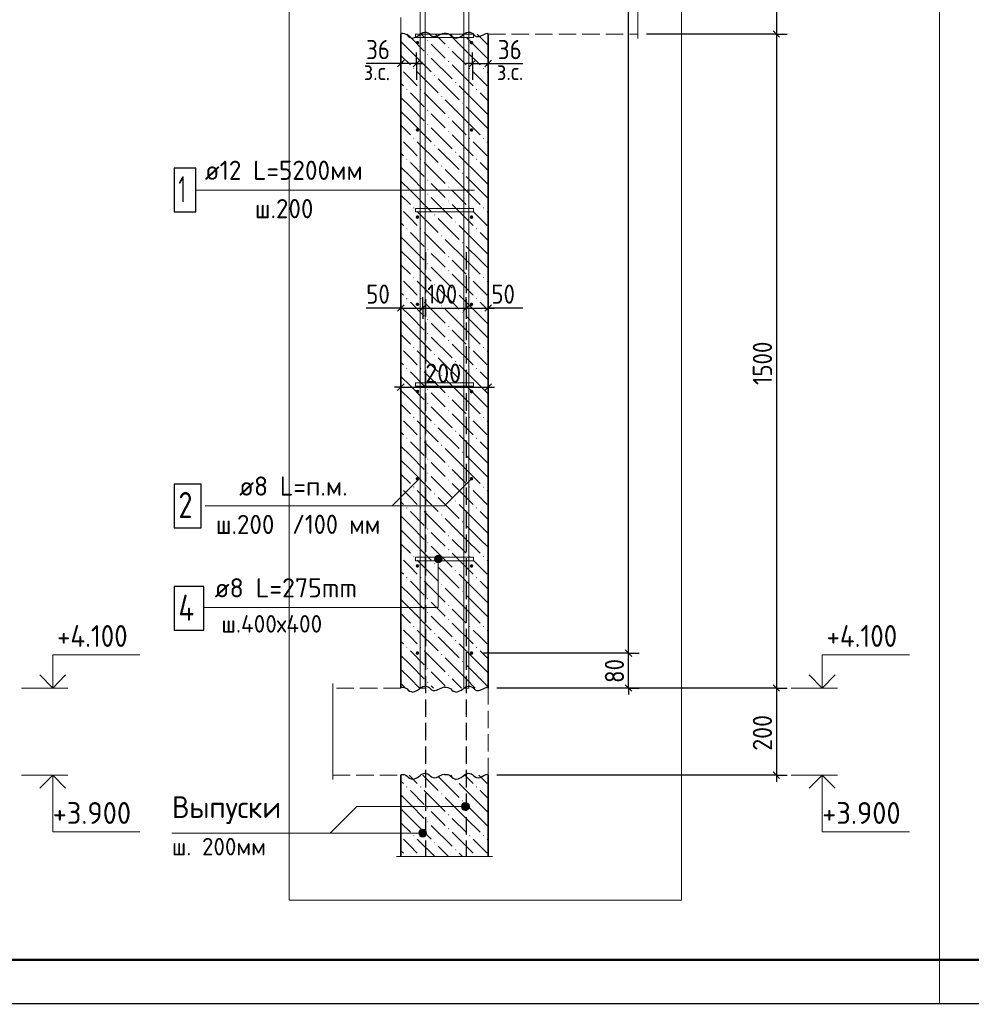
# Model space of a CAD drawing. Header units: millimetres. Extents: x 0 to 50400, y -12 to 35652.
# Tile 3 of 21: x 11566 to 24662, y -12 to 13538. Entities that reach past the tile are written whole.
import ezdxf

# ---------------------------------------------------------------- set-up
doc = ezdxf.new("R2010")
doc.units = ezdxf.units.MM
doc.linetypes.add('______2', pattern=[324, 240, -84])
for name, color, linetype, lineweight in [('Standard', 7, 'Continuous', 25), ('Высотные отметки', 7, 'Continuous', 25), ('ЖБ Лестница', 52, 'Continuous', 25), ('ЖБ Перекрытие верхний уровень', 7, 'Continuous', 35), ('ЖБ Стена верхний уровень', 7, 'Continuous', 35), ('Позиционная метка диаметр_ шаг', 7, 'Continuous', 13), ('Позиционная метка линия выноска', 7, 'Continuous', 13), ('Позиционная метка номер позиции', 7, 'Continuous', 13), ('Примечания', 7, 'Continuous', 13)]:
    doc.layers.add(name, color=color, linetype=linetype, lineweight=lineweight)
doc.layers.add('Размерная выноска', color=7, linetype='Continuous')
for name, color, linetype, true_color in [('Стена фоновая арматура У1', 7, '______2', 0xa0a0a0), ('Стена фоновая арматура Х1', 7, '______2', 0xa0a0a0), ('Стена фоновая затяжка С-обр.', 7, '______2', 0xa0a0a0)]:
    doc.layers.add(name, color=color, linetype=linetype, true_color=true_color)
doc.styles.add('ISOCPEUR', font='txt')

msp = doc.modelspace()

# ---------------------------------------------------------------- hatches: boundary and pattern name
at = {"layer": 'ЖБ Стена верхний уровень', "linetype": 'Continuous', "lineweight": 18, "transparency": 33554687}
for points in [[(17664, 13341), (17662, 13339), (17660, 13341)], [(17174, 13251), (17182, 13259), (17190, 13251), (17182, 13243)], [(17462, 13155), (17470, 13163), (17478, 13155), (17470, 13147)], [(17174, 13059), (17182, 13067), (17190, 13059), (17182, 13051)], [(16982, 12867), (16990, 12875), (16998, 12867), (16990, 12859)], [(17462, 12963), (17470, 12971), (17478, 12963), (17470, 12955)], [(17750, 12867), (17758, 12875), (17766, 12867), (17758, 12859)], [(17942, 12867), (17950, 12875), (17958, 12867), (17950, 12859)], [(17270, 12771), (17278, 12779), (17286, 12771), (17278, 12763)], [(17558, 12675), (17566, 12683), (17574, 12675), (17566, 12667)], [(16886, 12579), (16894, 12587), (16902, 12579), (16894, 12571)], [(17078, 12579), (17086, 12587), (17094, 12579), (17086, 12571)], [(17366, 12483), (17374, 12491), (17382, 12483), (17374, 12475)], [(17846, 12579), (17854, 12587), (17862, 12579), (17854, 12571)], [(17654, 12387), (17662, 12395), (17670, 12387), (17662, 12379)], [(17174, 12291), (17182, 12299), (17190, 12291), (17182, 12283)], [(17462, 12195), (17470, 12203), (17478, 12195), (17470, 12187)], [(17174, 12099), (17182, 12107), (17190, 12099), (17182, 12091)], [(17462, 12003), (17470, 12011), (17478, 12003), (17470, 11995)], [(16982, 11907), (16990, 11915), (16998, 11907), (16990, 11899)], [(17270, 11811), (17278, 11819), (17286, 11811), (17278, 11803)], [(17750, 11907), (17758, 11915), (17766, 11907), (17758, 11899)], [(17942, 11907), (17950, 11915), (17958, 11907), (17950, 11899)], [(17558, 11715), (17566, 11723), (17574, 11715), (17566, 11707)], [(16886, 11619), (16894, 11627), (16902, 11619), (16894, 11611)], [(17078, 11619), (17086, 11627), (17094, 11619), (17086, 11611)], [(17366, 11523), (17374, 11531), (17382, 11523), (17374, 11515)], [(17846, 11619), (17854, 11627), (17862, 11619), (17854, 11611)], [(17654, 11427), (17662, 11435), (17670, 11427), (17662, 11419)], [(17174, 11331), (17182, 11339), (17190, 11331), (17182, 11323)], [(17174, 11139), (17182, 11147), (17190, 11139), (17182, 11131)], [(17462, 11235), (17470, 11243), (17478, 11235), (17470, 11227)], [(17462, 11043), (17470, 11051), (17478, 11043), (17470, 11035)], [(16982, 10947), (16990, 10955), (16998, 10947), (16990, 10939)], [(17270, 10851), (17278, 10859), (17286, 10851), (17278, 10843)], [(17750, 10947), (17758, 10955), (17766, 10947), (17758, 10939)], [(17942, 10947), (17950, 10955), (17958, 10947), (17950, 10939)], [(17558, 10755), (17566, 10763), (17574, 10755), (17566, 10747)], [(16886, 10659), (16894, 10667), (16902, 10659), (16894, 10651)], [(17078, 10659), (17086, 10667), (17094, 10659), (17086, 10651)], [(17366, 10563), (17374, 10571), (17382, 10563), (17374, 10555)], [(17846, 10659), (17854, 10667), (17862, 10659), (17854, 10651)], [(17654, 10467), (17662, 10475), (17670, 10467), (17662, 10459)], [(17174, 10371), (17182, 10379), (17190, 10371), (17182, 10363)], [(17174, 10179), (17182, 10187), (17190, 10179), (17182, 10171)], [(17462, 10275), (17470, 10283), (17478, 10275), (17470, 10267)], [(17462, 10083), (17470, 10091), (17478, 10083), (17470, 10075)], [(16982, 9987), (16990, 9995), (16998, 9987), (16990, 9979)], [(17270, 9891), (17278, 9899), (17286, 9891), (17278, 9883)], [(17750, 9987), (17758, 9995), (17766, 9987), (17758, 9979)], [(17942, 9987), (17950, 9995), (17958, 9987), (17950, 9979)], [(17558, 9795), (17566, 9803), (17574, 9795), (17566, 9787)], [(16886, 9699), (16894, 9707), (16902, 9699), (16894, 9691)], [(17078, 9699), (17086, 9707), (17094, 9699), (17086, 9691)], [(17846, 9699), (17854, 9707), (17862, 9699), (17854, 9691)], [(17366, 9603), (17374, 9611), (17382, 9603), (17374, 9595)], [(17654, 9507), (17662, 9515), (17670, 9507), (17662, 9499)], [(17174, 9411), (17182, 9419), (17190, 9411), (17182, 9403)], [(17174, 9219), (17182, 9227), (17190, 9219), (17182, 9211)], [(17462, 9315), (17470, 9323), (17478, 9315), (17470, 9307)], [(17462, 9123), (17470, 9131), (17478, 9123), (17470, 9115)], [(16982, 9027), (16990, 9035), (16998, 9027), (16990, 9019)], [(17750, 9027), (17758, 9035), (17766, 9027), (17758, 9019)], [(17942, 9027), (17950, 9035), (17958, 9027), (17950, 9019)], [(17270, 8931), (17278, 8939), (17286, 8931), (17278, 8923)], [(17558, 8835), (17566, 8843), (17574, 8835), (17566, 8827)], [(16886, 8739), (16894, 8747), (16902, 8739), (16894, 8731)], [(17078, 8739), (17086, 8747), (17094, 8739), (17086, 8731)], [(17846, 8739), (17854, 8747), (17862, 8739), (17854, 8731)], [(17366, 8643), (17374, 8651), (17382, 8643), (17374, 8635)], [(17654, 8547), (17662, 8555), (17670, 8547), (17662, 8539)], [(17174, 8451), (17182, 8459), (17190, 8451), (17182, 8443)], [(17174, 8259), (17182, 8267), (17190, 8259), (17182, 8251)], [(17462, 8355), (17470, 8363), (17478, 8355), (17470, 8347)], [(17462, 8163), (17470, 8171), (17478, 8163), (17470, 8155)], [(16982, 8067), (16990, 8075), (16998, 8067), (16990, 8059)], [(17750, 8067), (17758, 8075), (17766, 8067), (17758, 8059)], [(17942, 8067), (17950, 8075), (17958, 8067), (17950, 8059)], [(17270, 7971), (17278, 7979), (17286, 7971), (17278, 7963)], [(17558, 7875), (17566, 7883), (17574, 7875), (17566, 7867)], [(16886, 7779), (16894, 7787), (16902, 7779), (16894, 7771)], [(17078, 7779), (17086, 7787), (17094, 7779), (17086, 7771)], [(17846, 7779), (17854, 7787), (17862, 7779), (17854, 7771)], [(17366, 7683), (17374, 7691), (17382, 7683), (17374, 7675)], [(17654, 7587), (17662, 7595), (17670, 7587), (17662, 7579)], [(17174, 7491), (17182, 7499), (17190, 7491), (17182, 7483)], [(17462, 7395), (17470, 7403), (17478, 7395), (17470, 7387)], [(17174, 7299), (17182, 7307), (17190, 7299), (17182, 7291)], [(17462, 7203), (17470, 7211), (17478, 7203), (17470, 7195)], [(16982, 7107), (16990, 7115), (16998, 7107), (16990, 7099)], [(17750, 7107), (17758, 7115), (17766, 7107), (17758, 7099)], [(17942, 7107), (17950, 7115), (17958, 7107), (17950, 7099)], [(17270, 7011), (17278, 7019), (17286, 7011), (17278, 7003)], [(17558, 6915), (17566, 6923), (17574, 6915), (17566, 6907)], [(16886, 6819), (16894, 6827), (16902, 6819), (16894, 6811)], [(17078, 6819), (17086, 6827), (17094, 6819), (17086, 6811)], [(17846, 6819), (17854, 6827), (17862, 6819), (17854, 6811)], [(17366, 6723), (17374, 6731), (17382, 6723), (17374, 6715)], [(17174, 6531), (17182, 6539), (17190, 6531), (17182, 6523)], [(17654, 6627), (17662, 6635), (17670, 6627), (17662, 6619)], [(17462, 6435), (17470, 6443), (17478, 6435), (17470, 6427)], [(17174, 6339), (17182, 6347), (17190, 6339), (17182, 6331)], [(17462, 6243), (17470, 6251), (17478, 6243), (17470, 6235)], [(16982, 6147), (16990, 6155), (16998, 6147), (16990, 6139)], [(17750, 6147), (17758, 6155), (17766, 6147), (17758, 6139)], [(17942, 6147), (17950, 6155), (17958, 6147), (17950, 6139)], [(17270, 6051), (17278, 6059), (17286, 6051), (17278, 6043)], [(17558, 5955), (17566, 5963), (17574, 5955), (17566, 5947)], [(16886, 5859), (16894, 5867), (16902, 5859), (16894, 5851)], [(17078, 5859), (17086, 5867), (17094, 5859), (17086, 5851)], [(17846, 5859), (17854, 5867), (17862, 5859), (17854, 5851)], [(17366, 5763), (17374, 5771), (17382, 5763), (17374, 5755)], [(17174, 5571), (17182, 5579), (17190, 5571), (17182, 5563)], [(17654, 5667), (17662, 5675), (17670, 5667), (17662, 5659)], [(17462, 5475), (17470, 5483), (17478, 5475), (17470, 5467)], [(17174, 5379), (17182, 5387), (17190, 5379), (17182, 5371)], [(17462, 5283), (17470, 5291), (17478, 5283), (17470, 5275)], [(16982, 5187), (16990, 5195), (16998, 5187), (16990, 5179)], [(17750, 5187), (17758, 5195), (17766, 5187), (17758, 5179)], [(17942, 5187), (17950, 5195), (17958, 5187), (17950, 5179)], [(17270, 5091), (17278, 5099), (17286, 5091), (17278, 5083)], [(16886, 4899), (16894, 4907), (16902, 4899), (16894, 4891)], [(17078, 4899), (17086, 4907), (17094, 4899), (17086, 4891)], [(17558, 4995), (17566, 5003), (17574, 4995), (17566, 4987)], [(17846, 4899), (17854, 4907), (17862, 4899), (17854, 4891)], [(17366, 4803), (17374, 4811), (17382, 4803), (17374, 4795)], [(17174, 4611), (17182, 4619), (17190, 4611), (17182, 4603)], [(17654, 4707), (17662, 4715), (17670, 4707), (17662, 4699)], [(17462, 4515), (17470, 4523), (17478, 4515), (17470, 4507)], [(17174, 4419), (17182, 4427), (17190, 4419), (17182, 4411)], [(16886, 2979), (16894, 2987), (16902, 2979), (16894, 2971)], [(17078, 2979), (17086, 2987), (17094, 2979), (17086, 2971)], [(17558, 3075), (17566, 3083), (17574, 3075), (17566, 3067)], [(17846, 2979), (17854, 2987), (17862, 2979), (17854, 2971)], [(17366, 2883), (17374, 2891), (17382, 2883), (17374, 2875)], [(17654, 2787), (17662, 2795), (17670, 2787), (17662, 2779)], [(17174, 2691), (17182, 2699), (17190, 2691), (17182, 2683)], [(17462, 2595), (17470, 2603), (17478, 2595), (17470, 2587)], [(17174, 2499), (17182, 2507), (17190, 2499), (17182, 2491)], [(16982, 2307), (16990, 2315), (16998, 2307), (16990, 2299)], [(17462, 2403), (17470, 2411), (17478, 2403), (17470, 2395)], [(17750, 2307), (17758, 2315), (17766, 2307), (17758, 2299)], [(17942, 2307), (17950, 2315), (17958, 2307), (17950, 2299)], [(17270, 2211), (17278, 2219), (17286, 2211), (17278, 2203)], [(17558, 2115), (17566, 2123), (17574, 2115), (17566, 2107)], [(16887, 2020), (16894, 2027), (16901, 2020)], [(17079, 2020), (17086, 2027), (17093, 2020)], [(17847, 2020), (17854, 2027), (17861, 2020)]]:
    msp.add_hatch(color=7, dxfattribs=at).paths.add_polyline_path(points, flags=16)
at = {"layer": 'Позиционная метка линия выноска', "linetype": 'Continuous', "lineweight": 13, "transparency": 33554687}
for points in [[(17273, 6117), (17381, 6117), (17373, 6144)], [(17273, 6117), (17373, 6144), (17280, 6144)], [(17280, 6090), (17381, 6117), (17273, 6117)], [(17280, 6144), (17373, 6144), (17354, 6164)], [(17280, 6144), (17354, 6164), (17300, 6164)], [(17280, 6090), (17373, 6090), (17381, 6117)], [(17300, 6164), (17354, 6164), (17327, 6171)], [(17300, 6071), (17373, 6090), (17280, 6090)], [(17300, 6071), (17354, 6071), (17373, 6090)], [(17354, 6071), (17300, 6071), (17327, 6063)], [(17654, 2683), (17654, 2737), (17646, 2710)], [(17673, 2664), (17673, 2756), (17654, 2737)], [(17673, 2664), (17654, 2737), (17654, 2683)], [(17700, 2656), (17700, 2764), (17673, 2756)], [(17700, 2656), (17673, 2756), (17673, 2664)], [(17727, 2664), (17727, 2756), (17700, 2764)], [(17727, 2664), (17700, 2764), (17700, 2656)], [(17747, 2683), (17747, 2737), (17727, 2756)], [(17747, 2683), (17727, 2756), (17727, 2664)], [(17747, 2737), (17747, 2683), (17754, 2710)], [(17066, 2317), (17066, 2371), (17058, 2344)], [(17085, 2297), (17085, 2390), (17066, 2371)], [(17085, 2297), (17066, 2371), (17066, 2317)], [(17112, 2290), (17112, 2398), (17085, 2390)], [(17112, 2290), (17085, 2390), (17085, 2297)], [(17139, 2297), (17139, 2390), (17112, 2398)], [(17139, 2297), (17112, 2398), (17112, 2290)], [(17159, 2317), (17159, 2371), (17139, 2390)], [(17159, 2317), (17139, 2390), (17139, 2297)], [(17159, 2371), (17159, 2317), (17166, 2344)]]:
    msp.add_hatch(color=7, dxfattribs=at).paths.add_polyline_path(points)
at = {"layer": 'Стена фоновая арматура У1', "linetype": 'Continuous', "lineweight": 13, "transparency": 33554687}
for points in [[(17064, 13221), (17062, 13231), (17057, 13238), (17049, 13244), (17040, 13245), (17031, 13244), (17023, 13238), (17018, 13231), (17016, 13221), (17018, 13212), (17023, 13204), (17031, 13199), (17040, 13197), (17049, 13199), (17057, 13204), (17062, 13212)], [(17808, 13221), (17806, 13231), (17801, 13238), (17793, 13244), (17784, 13245), (17775, 13244), (17767, 13238), (17762, 13231), (17760, 13221), (17762, 13212), (17767, 13204), (17775, 13199), (17784, 13197), (17793, 13199), (17801, 13204), (17806, 13212)], [(17064, 12021), (17062, 12031), (17057, 12038), (17049, 12044), (17040, 12045), (17031, 12044), (17023, 12038), (17018, 12031), (17016, 12021), (17018, 12012), (17023, 12004), (17031, 11999), (17040, 11997), (17049, 11999), (17057, 12004), (17062, 12012)], [(17808, 12021), (17806, 12031), (17801, 12038), (17793, 12044), (17784, 12045), (17775, 12044), (17767, 12038), (17762, 12031), (17760, 12021), (17762, 12012), (17767, 12004), (17775, 11999), (17784, 11997), (17793, 11999), (17801, 12004), (17806, 12012)], [(17064, 10821), (17062, 10831), (17057, 10838), (17049, 10844), (17040, 10845), (17031, 10844), (17023, 10838), (17018, 10831), (17016, 10821), (17018, 10812), (17023, 10804), (17031, 10799), (17040, 10797), (17049, 10799), (17057, 10804), (17062, 10812)], [(17808, 10821), (17806, 10831), (17801, 10838), (17793, 10844), (17784, 10845), (17775, 10844), (17767, 10838), (17762, 10831), (17760, 10821), (17762, 10812), (17767, 10804), (17775, 10799), (17784, 10797), (17793, 10799), (17801, 10804), (17806, 10812)], [(17064, 9621), (17062, 9631), (17057, 9638), (17049, 9644), (17040, 9645), (17031, 9644), (17023, 9638), (17018, 9631), (17016, 9621), (17018, 9612), (17023, 9604), (17031, 9599), (17040, 9597), (17049, 9599), (17057, 9604), (17062, 9612)], [(17808, 9621), (17806, 9631), (17801, 9638), (17793, 9644), (17784, 9645), (17775, 9644), (17767, 9638), (17762, 9631), (17760, 9621), (17762, 9612), (17767, 9604), (17775, 9599), (17784, 9597), (17793, 9599), (17801, 9604), (17806, 9612)], [(17064, 8421), (17062, 8431), (17057, 8438), (17049, 8444), (17040, 8445), (17031, 8444), (17023, 8438), (17018, 8431), (17016, 8421), (17018, 8412), (17023, 8404), (17031, 8399), (17040, 8397), (17049, 8399), (17057, 8404), (17062, 8412)], [(17808, 8421), (17806, 8431), (17801, 8438), (17793, 8444), (17784, 8445), (17775, 8444), (17767, 8438), (17762, 8431), (17760, 8421), (17762, 8412), (17767, 8404), (17775, 8399), (17784, 8397), (17793, 8399), (17801, 8404), (17806, 8412)], [(17064, 7221), (17062, 7231), (17057, 7238), (17049, 7244), (17040, 7245), (17031, 7244), (17023, 7238), (17018, 7231), (17016, 7221), (17018, 7212), (17023, 7204), (17031, 7199), (17040, 7197), (17049, 7199), (17057, 7204), (17062, 7212)], [(17808, 7221), (17806, 7231), (17801, 7238), (17793, 7244), (17784, 7245), (17775, 7244), (17767, 7238), (17762, 7231), (17760, 7221), (17762, 7212), (17767, 7204), (17775, 7199), (17784, 7197), (17793, 7199), (17801, 7204), (17806, 7212)], [(17064, 6021), (17062, 6031), (17057, 6038), (17049, 6044), (17040, 6045), (17031, 6044), (17023, 6038), (17018, 6031), (17016, 6021), (17018, 6012), (17023, 6004), (17031, 5999), (17040, 5997), (17049, 5999), (17057, 6004), (17062, 6012)], [(17808, 6021), (17806, 6031), (17801, 6038), (17793, 6044), (17784, 6045), (17775, 6044), (17767, 6038), (17762, 6031), (17760, 6021), (17762, 6012), (17767, 6004), (17775, 5999), (17784, 5997), (17793, 5999), (17801, 6004), (17806, 6012)], [(17064, 4821), (17062, 4831), (17057, 4838), (17049, 4844), (17040, 4845), (17031, 4844), (17023, 4838), (17018, 4831), (17016, 4821), (17018, 4812), (17023, 4804), (17031, 4799), (17040, 4797), (17049, 4799), (17057, 4804), (17062, 4812)], [(17808, 4821), (17806, 4831), (17801, 4838), (17793, 4844), (17784, 4845), (17775, 4844), (17767, 4838), (17762, 4831), (17760, 4821), (17762, 4812), (17767, 4804), (17775, 4799), (17784, 4797), (17793, 4799), (17801, 4804), (17806, 4812)]]:
    msp.add_hatch(color=7, dxfattribs=at).paths.add_polyline_path(points)

# ---------------------------------------------------------------- linework, layer by layer
at = {"layer": 'Standard', "color": 254, "linetype": 'Continuous', "lineweight": 13, "true_color": 0xc4c4ff, "transparency": 33554687}
msp.add_line((15274, 18344), (15274, 1420), dxfattribs=at)
at = {"layer": 'Standard', "color": 7, "linetype": 'Continuous', "lineweight": -3, "transparency": 33554687}
for p, q in [((19943, 4821), (19943, 18344)), ((21979, 14541), (21979, 13341)), ((21979, 13341), (21829, 13341)), ((21979, 13341), (22129, 13341)), ((21979, 13341), (21979, 4341)), ((16812, 12935), (16812, 13085)), ((17028, 12935), (17028, 13085)), ((17796, 12935), (17796, 13085)), ((18012, 12935), (18012, 13085)), ((16812, 12935), (16722, 12935)), ((16812, 12935), (16812, 12785)), ((16812, 12935), (16812, 12935)), ((17028, 12935), (16812, 12935)), ((17028, 12935), (17028, 12785)), ((17028, 12935), (17028, 12710)), ((17028, 12935), (17118, 12935)), ((17796, 12935), (17706, 12935)), ((17796, 12935), (17796, 12785)), ((17796, 12935), (17796, 12710)), ((17796, 12935), (18012, 12935)), ((18012, 12935), (18012, 12785)), ((18012, 12935), (18012, 12935)), ((18012, 12935), (18102, 12935)), ((16812, 9570), (16812, 9720)), ((17112, 9570), (17112, 9720)), ((17712, 9570), (17712, 9720)), ((18012, 9570), (18012, 9720)), ((16812, 9570), (16722, 9570)), ((16812, 9570), (16812, 9420)), ((16812, 9570), (17112, 9570)), ((17112, 9570), (17112, 9420)), ((17112, 9570), (17712, 9570)), ((17712, 9570), (17712, 9420)), ((17712, 9570), (18012, 9570)), ((18012, 9570), (18012, 9420)), ((18012, 9570), (18102, 9570)), ((16812, 8481), (16812, 8631)), ((18012, 8481), (18012, 8631)), ((16812, 8481), (16722, 8481)), ((16812, 8481), (16812, 8331)), ((16812, 8481), (18012, 8481)), ((18012, 8481), (18012, 8331)), ((18012, 8481), (18102, 8481)), ((19943, 4821), (19793, 4821)), ((19943, 4821), (20093, 4821)), ((19943, 4341), (18132, 4341)), ((19943, 4341), (19793, 4341)), ((19943, 4341), (20093, 4341)), ((19943, 4341), (19943, 4251)), ((21979, 4341), (21829, 4341)), ((21979, 4341), (22129, 4341)), ((21979, 4341), (21979, 3141)), ((21979, 3141), (18132, 3141)), ((21979, 3141), (21829, 3141)), ((21979, 3141), (22129, 3141)), ((21979, 3141), (21979, 3051))]:
    msp.add_line(p, q, dxfattribs=at)
at = {"layer": 'Standard', "color": 7, "linetype": 'Continuous', "lineweight": 13, "transparency": 33554687}
for p, q in [((24222, -12), (24222, 18344)), ((11593, 4341), (12229, 4341)), ((22183, 4341), (22819, 4341)), ((11593, 3141), (12229, 3141)), ((22183, 3141), (22819, 3141))]:
    msp.add_line(p, q, dxfattribs=at)
at = {"layer": 'Standard', "color": 7, "linetype": 'Continuous', "lineweight": 25, "transparency": 33554687}
for p, q in [((21934, 13386), (22024, 13296)), ((16857, 12980), (16767, 12890)), ((17073, 12980), (16983, 12890)), ((17751, 12890), (17841, 12980)), ((17967, 12890), (18057, 12980)), ((16767, 9525), (16857, 9615)), ((17067, 9525), (17157, 9615)), ((17667, 9525), (17757, 9615)), ((17967, 9525), (18057, 9615)), ((16767, 8436), (16857, 8526)), ((17967, 8436), (18057, 8526)), ((19988, 4776), (19898, 4866)), ((19988, 4296), (19898, 4386)), ((21934, 4386), (22024, 4296)), ((21934, 3186), (22024, 3096))]:
    msp.add_line(p, q, dxfattribs=at)
msp.add_lwpolyline([(0, 0), (50400, 0), (50400, 35640), (0, 35640), (0, 0)], close=True, dxfattribs=at)
at = {"layer": 'Standard', "color": 7, "linetype": 'Continuous', "lineweight": 50, "transparency": 33554687}
msp.add_lwpolyline([(2400, 35040), (49800, 35040), (49800, 600), (2400, 600), (2400, 35040)], close=True, dxfattribs=at)
at = {"layer": 'Standard', "color": 254, "linetype": 'Continuous', "lineweight": 13, "true_color": 0xc4c4ff, "transparency": 33554687}
msp.add_lwpolyline([(15274, 1420), (20674, 1420), (20674, 18344)], dxfattribs=at)
at = {"layer": 'Standard', "color": 7, "linetype": 'Continuous', "lineweight": -3, "transparency": 33554687}
for points in [[(21979, 13341), (21959, 13341), (21959, 13341), (21959, 13341), (21959, 13341), (20194, 13341)], [(19943, 4821), (19923, 4821), (19923, 4821), (19923, 4821), (19923, 4821), (19923, 4821), (19923, 4821), (19923, 4821), (19923, 4821), (19923, 4821), (19923, 4821), (19923, 4821), (19923, 4821), (19923, 4821), (19923, 4821), (19923, 4821), (19923, 4821), (17947, 4821)], [(19943, 4341), (19943, 4430), (19943, 4430), (19943, 4821)], [(21979, 4341), (21959, 4341), (21959, 4341), (18132, 4341)]]:
    msp.add_lwpolyline(points, dxfattribs=at)
at = {"layer": 'Standard', "color": 7, "linetype": 'Continuous', "lineweight": 13, "transparency": 33554687}
for points in [[(12020, 4341), (12020, 4797), (13220, 4797)], [(22610, 4341), (22610, 4797), (23810, 4797)], [(12020, 3141), (12020, 2361), (13220, 2361)], [(22610, 3141), (22610, 2361), (23810, 2361)]]:
    msp.add_lwpolyline(points, dxfattribs=at)
at = {"layer": 'Standard', "color": 7, "linetype": 'Continuous', "lineweight": 35, "transparency": 33554687}
for points in [[(11842, 4520), (12020, 4341), (12198, 4520)], [(22432, 4520), (22610, 4341), (22788, 4520)], [(11842, 2963), (12020, 3141), (12198, 2963)], [(22432, 2963), (22610, 3141), (22788, 2963)]]:
    msp.add_lwpolyline(points, dxfattribs=at)
at = {"layer": 'ЖБ Лестница', "color": 253, "linetype": '______2', "lineweight": 18, "true_color": 0xa0a0a0, "transparency": 33554687}
for p, q in [((16812, 14541), (16812, 13341)), ((18012, 13341), (20074, 13341))]:
    msp.add_line(p, q, dxfattribs=at)
at = {"layer": 'ЖБ Перекрытие верхний уровень', "color": 7, "linetype": '______2', "lineweight": 18, "transparency": 33554687}
for p, q in [((16812, 4341), (15874, 4341)), ((18012, 3141), (18012, 4341)), ((15874, 3141), (16812, 3141))]:
    msp.add_line(p, q, dxfattribs=at)
at = {"layer": 'ЖБ Стена верхний уровень', "color": 7, "linetype": 'Continuous', "lineweight": 35, "transparency": 33554687}
for p, q in [((16812, 13341), (16812, 4341)), ((18012, 4341), (18012, 13341)), ((16812, 3141), (16812, 2020)), ((18012, 2020), (18012, 3141))]:
    msp.add_line(p, q, dxfattribs=at)
at = {"layer": 'ЖБ Стена верхний уровень', "color": 9, "linetype": 'Continuous', "lineweight": 18, "true_color": 0xc7c7c7, "transparency": 33554687}
for p, q in [((16942, 13299), (16900, 13341)), ((16942, 13299), (17134, 13107)), ((17092, 13341), (17134, 13299)), ((17284, 13341), (17422, 13203)), ((17710, 13107), (17476, 13341)), ((17710, 13299), (17902, 13107)), ((17902, 13299), (17860, 13341)), ((17902, 13299), (18012, 13189)), ((16812, 13237), (16942, 13107)), ((17326, 13107), (17230, 13203)), ((16812, 13045), (16942, 12915)), ((16942, 13107), (17230, 12819)), ((17230, 13011), (17518, 12723)), ((17422, 13011), (17326, 13107)), ((17518, 13107), (17710, 12915)), ((17710, 13107), (17902, 12915)), ((17902, 13107), (18012, 12997)), ((17518, 12915), (17806, 12627)), ((16942, 12723), (16846, 12819)), ((17038, 12819), (17326, 12531)), ((17902, 12723), (17806, 12819)), ((17998, 12819), (18012, 12805)), ((16812, 12661), (16846, 12627)), ((17038, 12627), (16942, 12723)), ((17326, 12723), (17614, 12435)), ((17902, 12339), (17614, 12627)), ((17998, 12627), (17902, 12723)), ((16942, 12339), (16812, 12469)), ((16942, 12531), (17134, 12339)), ((17134, 12531), (17422, 12243)), ((17902, 12531), (18012, 12421)), ((16942, 12339), (17134, 12147)), ((17710, 12147), (17422, 12435)), ((17710, 12339), (17902, 12147)), ((17902, 12339), (18012, 12229)), ((16812, 12277), (16942, 12147)), ((17326, 12147), (17230, 12243)), ((16812, 12085), (16942, 11955)), ((16942, 12147), (17230, 11859)), ((17422, 12051), (17326, 12147)), ((17518, 12147), (17710, 11955)), ((17710, 12147), (17902, 11955)), ((17902, 12147), (18012, 12037)), ((17230, 12051), (17518, 11763)), ((17518, 11955), (17806, 11667)), ((16942, 11763), (16846, 11859)), ((17038, 11859), (17326, 11571)), ((17902, 11763), (17806, 11859)), ((17998, 11859), (18012, 11845)), ((16812, 11701), (16846, 11667)), ((17038, 11667), (16942, 11763)), ((17326, 11763), (17614, 11475)), ((17902, 11379), (17614, 11667)), ((17998, 11667), (17902, 11763)), ((16942, 11571), (17134, 11379)), ((17134, 11571), (17422, 11283)), ((17902, 11571), (18012, 11461)), ((16942, 11379), (16812, 11509)), ((17710, 11187), (17422, 11475)), ((16812, 11317), (16942, 11187)), ((16942, 11379), (17134, 11187)), ((17326, 11187), (17230, 11283)), ((17710, 11379), (17902, 11187)), ((17902, 11379), (18012, 11269)), ((16812, 11125), (16942, 10995)), ((16942, 11187), (17230, 10899)), ((17422, 11091), (17326, 11187)), ((17518, 11187), (17710, 10995)), ((17710, 11187), (17902, 10995)), ((17902, 11187), (18012, 11077)), ((17230, 11091), (17518, 10803)), ((17518, 10995), (17806, 10707)), ((16942, 10803), (16846, 10899)), ((17038, 10899), (17326, 10611)), ((17902, 10803), (17806, 10899)), ((17998, 10899), (18012, 10885)), ((16812, 10741), (16846, 10707)), ((17038, 10707), (16942, 10803)), ((17326, 10803), (17614, 10515)), ((17902, 10419), (17614, 10707)), ((17998, 10707), (17902, 10803)), ((16942, 10611), (17134, 10419)), ((17134, 10611), (17422, 10323)), ((17902, 10611), (18012, 10501)), ((16942, 10419), (16812, 10549)), ((17710, 10227), (17422, 10515)), ((16812, 10357), (16942, 10227)), ((16942, 10419), (17134, 10227)), ((17326, 10227), (17230, 10323)), ((17710, 10419), (17902, 10227)), ((17902, 10419), (18012, 10309)), ((16812, 10165), (16942, 10035)), ((16942, 10227), (17230, 9939)), ((17422, 10131), (17326, 10227)), ((17518, 10227), (17710, 10035)), ((17710, 10227), (17902, 10035)), ((17902, 10227), (18012, 10117)), ((17230, 10131), (17518, 9843)), ((17518, 10035), (17806, 9747)), ((16942, 9843), (16846, 9939)), ((17038, 9939), (17326, 9651)), ((17902, 9843), (17806, 9939)), ((17998, 9939), (18012, 9925)), ((16812, 9781), (16846, 9747)), ((17038, 9747), (16942, 9843)), ((17326, 9843), (17614, 9555)), ((17998, 9747), (17902, 9843)), ((16942, 9651), (17134, 9459)), ((17134, 9651), (17422, 9363)), ((17902, 9459), (17614, 9747)), ((17902, 9651), (18012, 9541)), ((16942, 9459), (16812, 9589)), ((17710, 9267), (17422, 9555)), ((16812, 9397), (16942, 9267)), ((16942, 9459), (17134, 9267)), ((17326, 9267), (17230, 9363)), ((17710, 9459), (17902, 9267)), ((17902, 9459), (18012, 9349)), ((16942, 9267), (17230, 8979)), ((17422, 9171), (17326, 9267)), ((17518, 9267), (17710, 9075)), ((17710, 9267), (17902, 9075)), ((17902, 9267), (18012, 9157)), ((16812, 9205), (16942, 9075)), ((17230, 9171), (17518, 8883)), ((16942, 8883), (16846, 8979)), ((17038, 8979), (17326, 8691)), ((17518, 9075), (17806, 8787)), ((17902, 8883), (17806, 8979)), ((17998, 8979), (18012, 8965)), ((16812, 8821), (16846, 8787)), ((17038, 8787), (16942, 8883)), ((17326, 8883), (17614, 8595)), ((17998, 8787), (17902, 8883)), ((16942, 8691), (17134, 8499)), ((17134, 8691), (17422, 8403)), ((17902, 8499), (17614, 8787)), ((17902, 8691), (18012, 8581)), ((16942, 8499), (16812, 8629)), ((17710, 8307), (17422, 8595)), ((16812, 8437), (16942, 8307)), ((16942, 8499), (17134, 8307)), ((17326, 8307), (17230, 8403)), ((17710, 8499), (17902, 8307)), ((17902, 8499), (18012, 8389)), ((16942, 8307), (17230, 8019)), ((17422, 8211), (17326, 8307)), ((17518, 8307), (17710, 8115)), ((17710, 8307), (17902, 8115)), ((17902, 8307), (18012, 8197)), ((16812, 8245), (16942, 8115)), ((17230, 8211), (17518, 7923)), ((16942, 7923), (16846, 8019)), ((17038, 8019), (17326, 7731)), ((17518, 8115), (17806, 7827)), ((17902, 7923), (17806, 8019)), ((17998, 8019), (18012, 8005)), ((16812, 7861), (16846, 7827)), ((17038, 7827), (16942, 7923)), ((17326, 7923), (17614, 7635)), ((17998, 7827), (17902, 7923)), ((16942, 7731), (17134, 7539)), ((17134, 7731), (17422, 7443)), ((17902, 7539), (17614, 7827)), ((17902, 7731), (18012, 7621)), ((16942, 7539), (16812, 7669)), ((17710, 7347), (17422, 7635)), ((16812, 7477), (16942, 7347)), ((16942, 7539), (17134, 7347)), ((17710, 7539), (17902, 7347)), ((17902, 7539), (18012, 7429)), ((16942, 7347), (17230, 7059)), ((17326, 7347), (17230, 7443)), ((17422, 7251), (17326, 7347)), ((17518, 7347), (17710, 7155)), ((17710, 7347), (17902, 7155)), ((17902, 7347), (18012, 7237)), ((16812, 7285), (16942, 7155)), ((17230, 7251), (17518, 6963)), ((16942, 6963), (16846, 7059)), ((17038, 7059), (17326, 6771)), ((17518, 7155), (17806, 6867)), ((17902, 6963), (17806, 7059)), ((17998, 7059), (18012, 7045)), ((17038, 6867), (16942, 6963)), ((17326, 6963), (17614, 6675)), ((17998, 6867), (17902, 6963)), ((16812, 6901), (16846, 6867)), ((17902, 6579), (17614, 6867)), ((16942, 6579), (16812, 6709)), ((16942, 6771), (17134, 6579)), ((17134, 6771), (17422, 6483)), ((17710, 6387), (17422, 6675)), ((17902, 6771), (18012, 6661)), ((16812, 6517), (16942, 6387)), ((16942, 6579), (17134, 6387)), ((17710, 6579), (17902, 6387)), ((17902, 6579), (18012, 6469)), ((16942, 6387), (17230, 6099)), ((17326, 6387), (17230, 6483)), ((17422, 6291), (17326, 6387)), ((17518, 6387), (17710, 6195)), ((17710, 6387), (17902, 6195)), ((17902, 6387), (18012, 6277)), ((16812, 6325), (16942, 6195)), ((17230, 6291), (17518, 6003)), ((16942, 6003), (16846, 6099)), ((17038, 6099), (17326, 5811)), ((17518, 6195), (17806, 5907)), ((17902, 6003), (17806, 6099)), ((17998, 6099), (18012, 6085)), ((17038, 5907), (16942, 6003)), ((17326, 6003), (17614, 5715)), ((17998, 5907), (17902, 6003)), ((16812, 5941), (16846, 5907)), ((17902, 5619), (17614, 5907)), ((16942, 5619), (16812, 5749)), ((16942, 5811), (17134, 5619)), ((17134, 5811), (17422, 5523)), ((17710, 5427), (17422, 5715)), ((17902, 5811), (18012, 5701)), ((16812, 5557), (16942, 5427)), ((16942, 5619), (17134, 5427)), ((17710, 5619), (17902, 5427)), ((17902, 5619), (18012, 5509)), ((16942, 5427), (17230, 5139)), ((17326, 5427), (17230, 5523)), ((17422, 5331), (17326, 5427)), ((17518, 5427), (17710, 5235)), ((17710, 5427), (17902, 5235)), ((17902, 5427), (18012, 5317)), ((16812, 5365), (16942, 5235)), ((17230, 5331), (17518, 5043)), ((17518, 5235), (17806, 4947)), ((16942, 5043), (16846, 5139)), ((17038, 4947), (16942, 5043)), ((17038, 5139), (17326, 4851)), ((17326, 5043), (17614, 4755)), ((17902, 5043), (17806, 5139)), ((17998, 4947), (17902, 5043)), ((17998, 5139), (18012, 5125)), ((16812, 4981), (16846, 4947)), ((17902, 4659), (17614, 4947)), ((16942, 4659), (16812, 4789)), ((16942, 4851), (17134, 4659)), ((17134, 4851), (17422, 4563)), ((17710, 4467), (17422, 4755)), ((17902, 4851), (18012, 4741)), ((16942, 4659), (17134, 4467)), ((17710, 4659), (17902, 4467)), ((17902, 4659), (18012, 4549)), ((16812, 4597), (16942, 4467)), ((17326, 4467), (17230, 4563)), ((16812, 4405), (16876, 4341)), ((16942, 4467), (17068, 4341)), ((17230, 4371), (17260, 4341)), ((17422, 4371), (17326, 4467)), ((17518, 4467), (17644, 4341)), ((17710, 4467), (17836, 4341)), ((17902, 4467), (18012, 4357)), ((16942, 3123), (16924, 3141)), ((17038, 3027), (16942, 3123)), ((17116, 3141), (17326, 2931)), ((17326, 3123), (17614, 2835)), ((17500, 3141), (17518, 3123)), ((17692, 3141), (17806, 3027)), ((17902, 3123), (17884, 3141)), ((17998, 3027), (17902, 3123)), ((16812, 3061), (16846, 3027)), ((17902, 2739), (17614, 3027)), ((16942, 2739), (16812, 2869)), ((16942, 2931), (17134, 2739)), ((17134, 2931), (17422, 2643)), ((17902, 2931), (18012, 2821)), ((16942, 2739), (17134, 2547)), ((17710, 2547), (17422, 2835)), ((17710, 2739), (17902, 2547)), ((17902, 2739), (18012, 2629)), ((16812, 2677), (16942, 2547)), ((17326, 2547), (17230, 2643)), ((16812, 2485), (16942, 2355)), ((16942, 2547), (17230, 2259)), ((17230, 2451), (17518, 2163)), ((17422, 2451), (17326, 2547)), ((17518, 2547), (17710, 2355)), ((17710, 2547), (17902, 2355)), ((17902, 2547), (18012, 2437)), ((17518, 2355), (17806, 2067)), ((16942, 2163), (16846, 2259)), ((17038, 2259), (17277, 2020)), ((17902, 2163), (17806, 2259)), ((17998, 2259), (18012, 2245)), ((16812, 2101), (16846, 2067)), ((17038, 2067), (16942, 2163)), ((17326, 2163), (17469, 2020)), ((17661, 2020), (17614, 2067)), ((17998, 2067), (17902, 2163))]:
    msp.add_line(p, q, dxfattribs=at)
at = {"layer": 'Позиционная метка линия выноска', "color": 7, "linetype": 'Continuous', "lineweight": 13, "transparency": 33554687}
for p, q in [((13995, 11193), (17826, 11193)), ((17273, 6117), (17273, 6117)), ((17327, 6171), (17327, 6171)), ((17381, 6117), (17381, 6117)), ((17327, 6063), (17327, 6063)), ((17700, 2764), (17700, 2764)), ((17646, 2710), (17646, 2710)), ((17700, 2656), (17700, 2656)), ((17754, 2710), (17754, 2710)), ((17058, 2344), (17058, 2344)), ((17112, 2398), (17112, 2398)), ((17166, 2344), (17166, 2344)), ((17112, 2290), (17112, 2290))]:
    msp.add_line(p, q, dxfattribs=at)
at = {"layer": 'Позиционная метка линия выноска', "color": 253, "linetype": '______2', "lineweight": 25, "true_color": 0xa0a0a0, "transparency": 33554687}
for p, q in [((17149, 10341), (17149, 2020)), ((17712, 10341), (17712, 2020))]:
    msp.add_line(p, q, dxfattribs=at)
at = {"layer": 'Позиционная метка линия выноска', "color": 7, "linetype": 'Continuous', "lineweight": 13, "transparency": 33554687}
for points in [[(14117, 6847), (16690, 6847), (17064, 7221)], [(14117, 6847), (17410, 6847), (17784, 7221)], [(14099, 5447), (17327, 5447), (17327, 6117)], [(17700, 2710), (16207, 2710), (15840, 2344)], [(17112, 2344), (16463, 2344), (13661, 2344)]]:
    msp.add_lwpolyline(points, dxfattribs=at)
for centre in [(17327, 6117), (17700, 2710), (17112, 2344)]:
    msp.add_circle(centre, 54, dxfattribs=at)
at = {"layer": 'Примечания', "color": 7, "linetype": 'Continuous', "lineweight": 25, "transparency": 33554687}
for p, q in [((18012, 13352), (18012, 13352)), ((18012, 4352), (18012, 4352)), ((18012, 3152), (18012, 3152))]:
    msp.add_line(p, q, dxfattribs=at)
for points in [[(16812, 13352), (16834, 13352), (16858, 13349), (16880, 13341), (16897, 13328), (16912, 13312), (16930, 13299), (16952, 13291), (16975, 13286), (16999, 13292), (17020, 13300), (17041, 13310), (17059, 13323), (17076, 13336), (17093, 13350), (17113, 13361), (17136, 13367), (17160, 13366), (17184, 13359), (17201, 13347), (17217, 13332), (17233, 13318), (17254, 13308), (17278, 13305), (17301, 13311), (17322, 13320), (17343, 13331), (17364, 13340), (17384, 13350), (17407, 13355), (17412, 13355)], [(17412, 13352), (17434, 13352), (17458, 13349), (17480, 13341), (17497, 13328), (17512, 13312), (17530, 13299), (17552, 13291), (17575, 13286), (17599, 13292), (17620, 13300), (17641, 13310), (17659, 13323), (17676, 13336), (17693, 13350), (17713, 13361), (17736, 13367), (17760, 13366), (17784, 13359), (17801, 13347), (17817, 13332), (17833, 13318), (17854, 13308), (17878, 13305), (17901, 13311), (17922, 13320), (17943, 13331), (17964, 13340), (17984, 13350), (18007, 13355), (18012, 13355)], [(16812, 4352), (16834, 4352), (16858, 4349), (16880, 4341), (16897, 4328), (16912, 4312), (16930, 4299), (16952, 4291), (16975, 4286), (16999, 4292), (17020, 4300), (17041, 4310), (17059, 4323), (17076, 4336), (17093, 4350), (17113, 4361), (17136, 4367), (17160, 4366), (17184, 4359), (17201, 4347), (17217, 4332), (17233, 4318), (17254, 4308), (17278, 4305), (17301, 4311), (17322, 4320), (17343, 4331), (17364, 4340), (17384, 4350), (17407, 4355), (17412, 4355)], [(17412, 4352), (17434, 4352), (17458, 4349), (17480, 4341), (17497, 4328), (17512, 4312), (17530, 4299), (17552, 4291), (17575, 4286), (17599, 4292), (17620, 4300), (17641, 4310), (17659, 4323), (17676, 4336), (17693, 4350), (17713, 4361), (17736, 4367), (17760, 4366), (17784, 4359), (17801, 4347), (17817, 4332), (17833, 4318), (17854, 4308), (17878, 4305), (17901, 4311), (17922, 4320), (17943, 4331), (17964, 4340), (17984, 4350), (18007, 4355), (18012, 4355)], [(16812, 3152), (16834, 3152), (16858, 3149), (16880, 3141), (16897, 3128), (16912, 3112), (16930, 3099), (16952, 3091), (16975, 3086), (16999, 3092), (17020, 3100), (17041, 3110), (17059, 3123), (17076, 3136), (17093, 3150), (17113, 3161), (17136, 3167), (17160, 3166), (17184, 3159), (17201, 3147), (17217, 3132), (17233, 3118), (17254, 3108), (17278, 3105), (17301, 3111), (17322, 3120), (17343, 3131), (17364, 3140), (17384, 3150), (17407, 3155), (17412, 3155)], [(17412, 3152), (17434, 3152), (17458, 3149), (17480, 3141), (17497, 3128), (17512, 3112), (17530, 3099), (17552, 3091), (17575, 3086), (17599, 3092), (17620, 3100), (17641, 3110), (17659, 3123), (17676, 3136), (17693, 3150), (17713, 3161), (17736, 3167), (17760, 3166), (17784, 3159), (17801, 3147), (17817, 3132), (17833, 3118), (17854, 3108), (17878, 3105), (17901, 3111), (17922, 3120), (17943, 3131), (17964, 3140), (17984, 3150), (18007, 3155), (18012, 3155)]]:
    msp.add_lwpolyline(points, dxfattribs=at)
at = {"layer": 'Размерная выноска', "color": 7, "linetype": 'Continuous', "lineweight": 13, "transparency": 33554687}
for p, q in [((20074, 14601), (20074, 13281)), ((15874, 4401), (15874, 3081)), ((16752, 2020), (18072, 2020))]:
    msp.add_line(p, q, dxfattribs=at)
at = {"layer": 'Размерная выноска', "color": 7, "linetype": 'Continuous', "lineweight": -3, "transparency": 33554687}
for p, q in [((16812, 12935), (16332, 12935)), ((18012, 12935), (18492, 12935)), ((16812, 9570), (16332, 9570)), ((18492, 9570), (18012, 9570))]:
    msp.add_line(p, q, dxfattribs=at)
at = {"layer": 'Стена фоновая арматура У1', "color": 7, "linetype": 'Continuous', "lineweight": 25, "transparency": 33554687}
msp.add_lwpolyline([(13691, 6547), (14063, 6547), (14063, 7147), (13691, 7147), (13691, 6547)], dxfattribs=at)
at = {"layer": 'Стена фоновая арматура Х1', "color": 7, "linetype": 'Continuous', "lineweight": 18, "transparency": 33554687}
for p, q in [((17076, 4341), (17076, 18344)), ((17676, 4341), (17676, 18344))]:
    msp.add_line(p, q, dxfattribs=at)
for points in [[(17148, 18344), (17148, 4341), (17076, 4341)], [(17748, 18344), (17748, 4341), (17676, 4341)]]:
    msp.add_lwpolyline(points, dxfattribs=at)
at = {"layer": 'Стена фоновая арматура Х1', "color": 7, "linetype": 'Continuous', "lineweight": 25, "transparency": 33554687}
msp.add_lwpolyline([(13691, 10893), (13991, 10893), (13991, 11493), (13691, 11493), (13691, 10893)], dxfattribs=at)
at = {"layer": 'Стена фоновая затяжка С-обр.', "color": 98, "linetype": 'Continuous', "lineweight": 13, "true_color": 0x005000, "transparency": 33554687}
for points in [[(17811, 13293), (17013, 13293), (17013, 13341), (17811, 13341), (17811, 13293)], [(17811, 10893), (17013, 10893), (17013, 10941), (17811, 10941), (17811, 10893)], [(17811, 8493), (17013, 8493), (17013, 8541), (17811, 8541), (17811, 8493)], [(17811, 6093), (17013, 6093), (17013, 6141), (17811, 6141), (17811, 6093)]]:
    msp.add_lwpolyline(points, dxfattribs=at)
at = {"layer": 'Стена фоновая затяжка С-обр.', "color": 7, "linetype": 'Continuous', "lineweight": 25, "transparency": 33554687}
msp.add_lwpolyline([(13691, 5136), (14099, 5136), (14099, 5736), (13691, 5736), (13691, 5136)], dxfattribs=at)

# ---------------------------------------------------------------- texts
at = {"layer": 'Standard', "color": 7, "linetype": 'Continuous', "lineweight": 25, "transparency": 33554687, "attachment_point": 7, "style": 'ISOCPEUR'}
for s, insert, char_height, width in [('\\W0.87;36', (16334, 12995), 264, 484.72), ('\\W0.87;36', (18147, 12995), 264, 484.73), ('\\W0.87;50', (16335, 9630), 264, 484.73), ('\\W0.83;100', (17175, 9630), 264, 610.29), ('\\W0.87;50', (18057, 9630), 264, 484.72), ('\\W0.91;200', (17148, 8541), 264, 674.39), ('\\W0.90;+4.100', (12080, 4907), 300, 1244.55), ('\\W0.90;+4.100', (22670, 4907), 300, 1244.55)]:
    msp.add_mtext(s, dxfattribs=dict(at, insert=insert, char_height=char_height, width=width))
at = {"layer": 'Standard', "color": 7, "linetype": 'Continuous', "lineweight": 18, "transparency": 33554687, "char_height": 240, "attachment_point": 7, "style": 'ISOCPEUR'}
for s, insert, width in [('\\W0.90;з.с.', (16301, 12706), 551.93), ('\\W0.90;з.с.', (18134, 12706), 551.93), ('\\W0.97;ш.400х400', (14341, 5104), 1627.26)]:
    msp.add_mtext(s, dxfattribs=dict(at, insert=insert, width=width))
at = {"layer": 'Standard', "color": 7, "linetype": 'Continuous', "lineweight": 25, "transparency": 33554687, "char_height": 264, "attachment_point": 7, "rotation": 90, "style": 'ISOCPEUR'}
for s, insert, width in [('\\W0.87;1500', (21919, 8511), 800.28), ('\\W0.87;80', (19883, 4410), 484.72), ('\\W0.91;200', (21919, 3477), 674.39)]:
    msp.add_mtext(s, dxfattribs=dict(at, insert=insert, width=width))
at = {"layer": 'Высотные отметки', "color": 7, "linetype": 'Continuous', "lineweight": 25, "transparency": 33554687, "char_height": 300, "attachment_point": 7, "style": 'ISOCPEUR'}
for insert, width in [((12020, 2471), 1281.43), ((22610, 2471), 1281.44)]:
    msp.add_mtext('\\W0.95;+3.900', dxfattribs=dict(at, insert=insert, width=width))
at = {"layer": 'Позиционная метка диаметр_ шаг', "color": 7, "linetype": 'Continuous', "lineweight": 25, "transparency": 33554687, "attachment_point": 7, "style": 'ISOCPEUR'}
for s, insert, char_height, width in [('\\W0.96;Выпуски', (13661, 2470), 300, 1643.32), ('\\W0.96;ш. 200мм', (13661, 2038), 240, 1435.06)]:
    msp.add_mtext(s, dxfattribs=dict(at, insert=insert, char_height=char_height, width=width))
at = {"layer": 'Позиционная метка номер позиции', "color": 7, "linetype": 'Continuous', "lineweight": 25, "transparency": 33554687, "insert": (15317, 6462), "char_height": 264, "width": 1388.4, "attachment_point": 7, "style": 'ISOCPEUR'}
msp.add_mtext('\\W0.92;/100 мм', dxfattribs=at)
at = {"layer": 'Стена фоновая арматура У1', "color": 7, "linetype": 'Continuous', "lineweight": 13, "transparency": 33554687, "attachment_point": 7, "style": 'ISOCPEUR'}
for s, insert, char_height, width in [('\\W0.97;ø8 L=п.м. ', (14586, 6988), 264, 1790.25), ('\\W0.78;2', (13751, 6679), 360, 391.69), ('\\W0.95;ш.200 ', (14265, 6460), 264, 1154.56)]:
    msp.add_mtext(s, dxfattribs=dict(at, insert=insert, char_height=char_height, width=width))
at = {"layer": 'Стена фоновая арматура Х1', "color": 7, "linetype": 'Continuous', "lineweight": 13, "transparency": 33554687, "attachment_point": 7, "style": 'ISOCPEUR'}
for s, insert, char_height, width in [('\\W0.96;ø12 L=5200мм ', (14115, 11334), 264, 2527.6), ('\\W0.56;1', (13751, 11025), 360, 279.99), ('\\W0.95;ш.200 ', (14802, 10806), 264, 1154.55)]:
    msp.add_mtext(s, dxfattribs=dict(at, insert=insert, char_height=char_height, width=width))
at = {"layer": 'Стена фоновая затяжка С-обр.', "color": 7, "linetype": 'Continuous', "lineweight": 13, "transparency": 33554687, "attachment_point": 7, "style": 'ISOCPEUR'}
for s, insert, char_height, width in [('\\W0.98;ø8 L=275mm ', (14248, 5588), 264, 2266.24), ('\\W0.80;4', (13751, 5267), 360, 431.8)]:
    msp.add_mtext(s, dxfattribs=dict(at, insert=insert, char_height=char_height, width=width))

doc.saveas('drawing.dxf')
